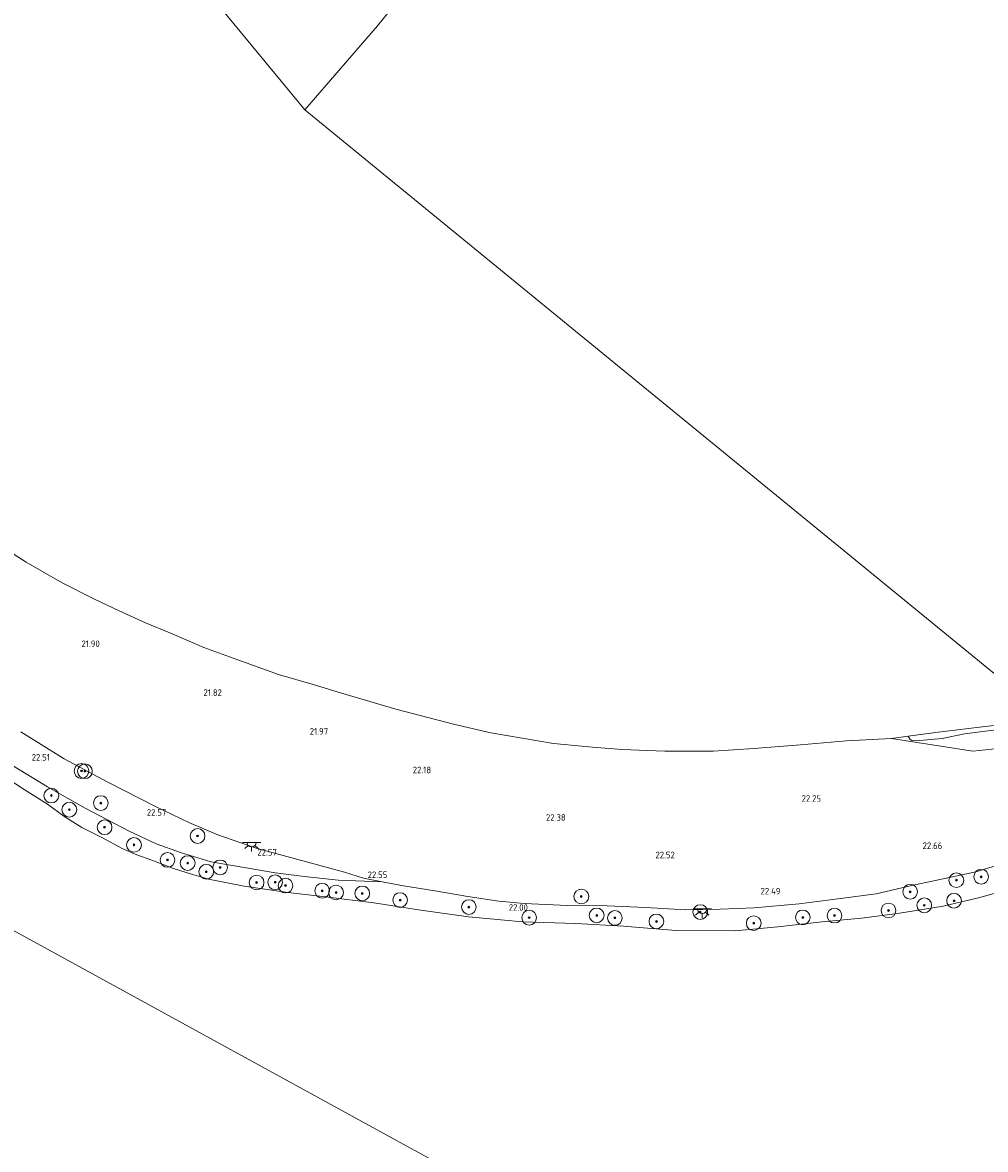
# Model space of a CAD drawing. Header units: metres. Extents: x 185049 to 189876, y 349292 to 352302.
# Tile 202 of 256: x 189104 to 189366, y 350992 to 351298. Entities that reach past the tile are written whole.
import ezdxf
from ezdxf.enums import TextEntityAlignment as Align

# ---------------------------------------------------------------- set-up
doc = ezdxf.new("R2010")
doc.units = ezdxf.units.M
for name, color, linetype, lineweight in [('B-WE-GR-BOOM-S', 90, 'Continuous', 25), ('B-WE-GR-GRAS-GV', 60, 'Continuous', 13), ('B-WE-GW-TALUD_KRUIN-G', 90, 'Continuous', 18), ('B-WE-KL-ET_LS_OV_LICHTPUNT-S', 190, 'Continuous', 25), ('B-WE-OB-BEKLEDING_STEEN-GV', 30, 'Continuous', 18), ('B-WE-OB-OEVERVOORZIENING-G', 7, 'Continuous', 18), ('B-WE-OG-WATER_POEL-GV', 7, 'Continuous', 18), ('B-WE-OG-WATER_RIVIER-GV', 130, 'Continuous', 18), ('X-XX-AL-HOOGTELABEL-S', 7, 'Continuous', 25)]:
    doc.layers.add(name, color=color, linetype=linetype, lineweight=lineweight)
doc.styles.add('NLCS-ISO-ANNOTATIVE-T18', font='NLCS-ISO.ttf', dxfattribs={"height": 1.8})

# ---------------------------------------------------------------- blocks, each defined once
blk = doc.blocks.new('SAL-HOOGTELABEL-SO')
at = {"color": 0, "linetype": 'ByBlock', "lineweight": -2, "style": 'NLCS-ISO-ANNOTATIVE-T18'}
blk.add_attdef('HOOGTE', text='', height=1.8, dxfattribs=at).set_placement((2.79, 0), align=Align.RIGHT)
blk = doc.blocks.new('SGR-BOOM_01-SO')
at = {"linetype": 'ByBlock', "lineweight": 18}
h = blk.add_hatch(color=0, dxfattribs=at)
h.dxf.hatch_style = 1
edge = h.paths.add_edge_path()
edge.add_arc((0, 0), 0.25, 0, 360)
at = {"color": 0, "linetype": 'ByBlock', "lineweight": 18}
for radius in [2, 0.25]:
    blk.add_circle((0, 0), radius, dxfattribs=at)
blk = doc.blocks.new('SKL-ET_OV_LICHTPUNT-SO')
at = {"color": 0, "linetype": 'ByBlock', "lineweight": 18}
for points in [[(-1.25, 0), (-2.5, 0)], [(1.25, 0), (2.5, 0)], [(-0.92, -0.85), (-1.83, -1.7)], [(0, -1.25), (0, -2.5)], [(0.92, -0.85), (1.83, -1.7)]]:
    blk.add_lwpolyline(points, dxfattribs=at)
blk.add_lwpolyline([(0, 0), (1.25, 0, -1), (-1.25, 0)], format="xyb", close=True, dxfattribs=at)

msp = doc.modelspace()

# ---------------------------------------------------------------- linework, layer by layer
at = {"layer": 'B-WE-GR-GRAS-GV'}
for points in [[(189096.558, 351156.609, 20.881), (189104.911, 351151.299, 20.881), (189114.735, 351145.635, 20.881), (189123.335, 351141.292, 20.881), (189130.212, 351138.086, 20.881), (189137.398, 351134.816, 20.881), (189143.976, 351132.041, 20.881), (189153.237, 351128.053, 20.881), (189159.242, 351125.95, 20.881), (189173.514, 351120.772, 20.881), (189182.933, 351118.035, 20.881), (189190.362, 351115.77, 20.881), (189205.46, 351111.353, 20.881), (189221.156, 351107.238, 20.881), (189231.238, 351104.923, 20.881), (189248.336, 351102.024, 20.881), (189258.905, 351100.951, 20.881), (189266.993, 351100.373, 20.881), (189278.564, 351099.855, 20.881), (189291.666, 351099.862, 20.881), (189302.736, 351100.588, 20.881), (189315.457, 351101.598, 20.881), (189327.994, 351102.724, 20.881), (189340.153, 351103.365, 20.881), (189362.259, 351099.888, 22.11), (189389.804, 351102.826, 22.118)], [(189373.403, 351070.279, 22.58), (189363.144, 351067.061, 22.58), (189345.707, 351063.341, 22.516), (189336.057, 351061.123, 22.512), (189326.347, 351059.867, 22.504), (189315.095, 351058.414, 22.536), (189302.816, 351057.327, 22.528), (189293.615, 351056.972, 22.516), (189284.31, 351056.711, 22.512), (189273.338, 351057.348, 22.528), (189262.89, 351057.825, 22.588), (189252.084, 351057.932, 22.592), (189240.327, 351058.437, 22.568), (189233.464, 351059.071, 22.568), (189225.003, 351060.413, 22.576), (189216.037, 351061.951, 22.56), (189207.564, 351063.317, 22.532), (189201.754, 351064.323, 22.532), (189196.693, 351065.339, 22.536), (189191.479, 351066.982, 22.54), (189183.138, 351069.254, 22.516), (189176.809, 351071.02, 22.544), (189167.426, 351073.498, 22.544), (189157.05, 351077.145, 22.536), (189149.125, 351080.472, 22.556), (189140.084, 351084.836, 22.556), (189127.102, 351091.514, 22.56), (189115.241, 351097.855, 22.576), (189103.47, 351105.185, 22.556)]]:
    msp.add_polyline3d(points, dxfattribs=at)
msp.add_polyline3d([(189389.804, 351102.826, 22.118), (189362.259, 351099.888, 22.11), (189340.153, 351103.365, 20.881), (189344.675, 351103.958, 20.925), (189345.229, 351103.083, 21.215), (189345.692, 351102.801, 21.275), (189346.827, 351102.709, 21.295), (189353.966, 351103.308, 21.359), (189360.049, 351104.575, 21.402), (189366.491, 351105.41, 21.398), (189378.332, 351106.771, 21.379), (189384.987, 351107.35, 21.371)], close=True, dxfattribs=at)
at = {"layer": 'B-WE-GW-TALUD_KRUIN-G'}
for points in [[(189340.153, 351103.365, 20.881), (189362.259, 351099.888, 22.11), (189389.804, 351102.826, 22.118)], [(189373.403, 351070.279, 22.58), (189363.144, 351067.061, 22.58), (189345.707, 351063.341, 22.516), (189336.057, 351061.123, 22.512), (189326.347, 351059.867, 22.504), (189315.095, 351058.414, 22.536), (189302.816, 351057.327, 22.528), (189293.615, 351056.972, 22.516), (189284.31, 351056.711, 22.512), (189273.338, 351057.348, 22.528), (189262.89, 351057.825, 22.588), (189252.084, 351057.932, 22.592), (189240.327, 351058.437, 22.568), (189233.464, 351059.071, 22.568), (189225.003, 351060.413, 22.576), (189216.037, 351061.951, 22.56), (189207.564, 351063.317, 22.532), (189201.754, 351064.323, 22.532), (189189.796, 351064.864, 22.504), (189180.569, 351065.848, 22.393), (189172.639, 351066.848, 22.27), (189164.735, 351068.129, 22.182), (189155.101, 351069.789, 22.138), (189146.902, 351072.319, 22.043), (189140.317, 351074.739, 21.979), (189132.924, 351078.186, 21.971), (189120.994, 351084.374, 22.043), (189110.74, 351090.229, 22.067), (189101.201, 351095.993, 22.099)]]:
    msp.add_polyline3d(points, dxfattribs=at)
at = {"layer": 'B-WE-OB-BEKLEDING_STEEN-GV'}
msp.add_polyline3d([(189353.966, 351103.308, 21.359), (189346.827, 351102.709, 21.295), (189345.692, 351102.801, 21.275), (189345.229, 351103.083, 21.215), (189344.675, 351103.958, 20.925), (189352.128, 351104.934, 20.881), (189364.125, 351106.415, 20.881), (189377.501, 351107.987, 20.881), (189383.544, 351108.398, 20.924), (189384.987, 351107.35, 21.371), (189378.332, 351106.771, 21.379), (189366.491, 351105.41, 21.398), (189360.049, 351104.575, 21.402)], close=True, dxfattribs=at)
for points in [[(189103.47, 351105.185, 22.556), (189115.241, 351097.855, 22.576), (189127.102, 351091.514, 22.56), (189140.084, 351084.836, 22.556), (189149.125, 351080.472, 22.556), (189157.05, 351077.145, 22.536), (189167.426, 351073.498, 22.544), (189176.809, 351071.02, 22.544), (189183.138, 351069.254, 22.516), (189191.479, 351066.982, 22.54), (189196.693, 351065.339, 22.536), (189201.754, 351064.323, 22.532), (189189.796, 351064.864, 22.504), (189180.569, 351065.848, 22.393), (189172.639, 351066.848, 22.27), (189164.735, 351068.129, 22.182), (189155.101, 351069.789, 22.138), (189146.902, 351072.319, 22.043), (189140.317, 351074.739, 21.979), (189132.924, 351078.186, 21.971), (189120.994, 351084.374, 22.043), (189110.74, 351090.229, 22.067), (189101.201, 351095.993, 22.099)], [(189101.201, 351095.993, 22.099), (189110.74, 351090.229, 22.067), (189120.994, 351084.374, 22.043), (189132.924, 351078.186, 21.971), (189140.317, 351074.739, 21.979), (189146.902, 351072.319, 22.043), (189155.101, 351069.789, 22.138), (189164.735, 351068.129, 22.182), (189172.639, 351066.848, 22.27), (189180.569, 351065.848, 22.393), (189189.796, 351064.864, 22.504), (189201.754, 351064.323, 22.532), (189207.564, 351063.317, 22.532), (189216.037, 351061.951, 22.56), (189225.003, 351060.413, 22.576), (189233.464, 351059.071, 22.568), (189240.327, 351058.437, 22.568), (189252.084, 351057.932, 22.592), (189262.89, 351057.825, 22.588), (189273.338, 351057.348, 22.528), (189284.31, 351056.711, 22.512), (189293.615, 351056.972, 22.516), (189302.816, 351057.327, 22.528), (189315.095, 351058.414, 22.536), (189326.347, 351059.867, 22.504), (189336.057, 351061.123, 22.512), (189345.707, 351063.341, 22.516), (189363.144, 351067.061, 22.58), (189373.403, 351070.279, 22.58)], [(189375.22, 351063.22, 20.81), (189363.857, 351060.035, 20.81), (189354.206, 351057.713, 20.81), (189341.838, 351055.78, 20.81), (189332.031, 351054.515, 20.81), (189321.315, 351053.487, 20.81), (189309.278, 351052.115, 20.81), (189297.68, 351051.03, 20.81), (189281.589, 351051.169, 20.81), (189267.29, 351052.335, 20.81), (189254.332, 351053.007, 20.81), (189239.83, 351053.496, 20.81), (189225.175, 351054.866, 20.81), (189211.606, 351056.726, 20.81), (189199.457, 351058.649, 20.81), (189186.361, 351060.308, 20.81), (189176.047, 351061.486, 20.81), (189164.21, 351063.193, 20.81), (189154.523, 351065.1, 20.81), (189148.462, 351066.872, 20.81), (189144.735, 351068.053, 20.81), (189139.07, 351070.241, 20.81), (189135.057, 351071.729, 20.81), (189131.008, 351073.401, 20.81), (189125.656, 351076.289, 20.81), (189120.1, 351079.178, 20.81), (189115.172, 351082.255, 20.81), (189110.71, 351085.532, 20.81), (189104.438, 351089.502, 20.81), (189099.688, 351092.549, 20.81)]]:
    msp.add_polyline3d(points, dxfattribs=at)
at = {"layer": 'B-WE-OB-OEVERVOORZIENING-G'}
msp.add_polyline3d([(189099.688, 351092.549, 20.81), (189104.438, 351089.502, 20.81), (189110.71, 351085.532, 20.81), (189115.172, 351082.255, 20.81), (189120.1, 351079.178, 20.81), (189125.656, 351076.289, 20.81), (189131.008, 351073.401, 20.81), (189135.057, 351071.729, 20.81), (189139.07, 351070.241, 20.81), (189144.735, 351068.053, 20.81), (189148.462, 351066.872, 20.81), (189154.523, 351065.1, 20.81), (189164.21, 351063.193, 20.81), (189176.047, 351061.486, 20.81), (189186.361, 351060.308, 20.81), (189199.457, 351058.649, 20.81), (189211.606, 351056.726, 20.81), (189225.175, 351054.866, 20.81), (189239.83, 351053.496, 20.81), (189254.332, 351053.007, 20.81), (189267.29, 351052.335, 20.81), (189281.589, 351051.169, 20.81), (189297.68, 351051.03, 20.81), (189309.278, 351052.115, 20.81), (189321.315, 351053.487, 20.81), (189332.031, 351054.515, 20.81), (189341.838, 351055.78, 20.81), (189354.206, 351057.713, 20.81), (189363.857, 351060.035, 20.81), (189375.22, 351063.22, 20.81)], dxfattribs=at)
at = {"layer": 'B-WE-OG-WATER_POEL-GV'}
for points in [[(189291.549, 351409.803, 20.791), (189200.429, 351297.139, 20.881), (189180.744, 351274.293, 20.881), (189128.772, 351337.329, 20.897)], [(189383.544, 351108.398, 20.924), (189180.744, 351274.293, 20.881), (189200.429, 351297.139, 20.881), (189291.549, 351409.803, 20.791)], [(189128.772, 351337.329, 20.897), (189180.744, 351274.293, 20.881), (189383.544, 351108.398, 20.924)], [(189377.501, 351107.987, 20.881), (189364.125, 351106.415, 20.881), (189352.128, 351104.934, 20.881), (189344.675, 351103.958, 20.925), (189340.153, 351103.365, 20.881), (189327.994, 351102.724, 20.881), (189315.457, 351101.598, 20.881), (189302.736, 351100.588, 20.881), (189291.666, 351099.862, 20.881), (189278.564, 351099.855, 20.881), (189266.993, 351100.373, 20.881), (189258.905, 351100.951, 20.881), (189248.336, 351102.024, 20.881), (189231.238, 351104.923, 20.881), (189221.156, 351107.238, 20.881), (189205.46, 351111.353, 20.881), (189190.362, 351115.77, 20.881), (189182.933, 351118.035, 20.881), (189173.514, 351120.772, 20.881), (189159.242, 351125.95, 20.881), (189153.237, 351128.053, 20.881), (189143.976, 351132.041, 20.881), (189137.398, 351134.816, 20.881), (189130.212, 351138.086, 20.881), (189123.335, 351141.292, 20.881), (189114.735, 351145.635, 20.881), (189104.911, 351151.299, 20.881), (189096.558, 351156.609, 20.881)]]:
    msp.add_polyline3d(points, dxfattribs=at)
at = {"layer": 'B-WE-OG-WATER_RIVIER-GV'}
for points in [[(189396.476, 350955.707, 20.81), (189361.091, 350947.398, 20.81), (189361.503, 350950.248, 20.81), (189361.368, 350952.966, 20.81), (189359.739, 350956.141, 20.81), (189358.049, 350957.179, 20.81), (189355.631, 350957.486, 20.81), (189353.046, 350957.046, 20.81), (189348.777, 350956.551, 20.81), (189337.677, 350955.13, 20.81), (189325.614, 350953.425, 20.81), (189315.528, 350952.028, 20.81), (189303.28, 350951.252, 20.81), (189284.844, 350950.616, 20.81), (188860.336, 351183.273, 20.832)], [(188860.336, 351183.273, 20.832), (189284.844, 350950.616, 20.81)], [(189099.688, 351092.549, 20.81), (189104.438, 351089.502, 20.81), (189110.71, 351085.532, 20.81), (189115.172, 351082.255, 20.81), (189120.1, 351079.178, 20.81), (189125.656, 351076.289, 20.81), (189131.008, 351073.401, 20.81), (189135.057, 351071.729, 20.81), (189139.07, 351070.241, 20.81), (189144.735, 351068.053, 20.81), (189148.462, 351066.872, 20.81), (189154.523, 351065.1, 20.81), (189164.21, 351063.193, 20.81), (189176.047, 351061.486, 20.81), (189186.361, 351060.308, 20.81), (189199.457, 351058.649, 20.81), (189211.606, 351056.726, 20.81), (189225.175, 351054.866, 20.81), (189239.83, 351053.496, 20.81), (189254.332, 351053.007, 20.81), (189267.29, 351052.335, 20.81), (189281.589, 351051.169, 20.81), (189297.68, 351051.03, 20.81), (189309.278, 351052.115, 20.81), (189321.315, 351053.487, 20.81), (189332.031, 351054.515, 20.81), (189341.838, 351055.78, 20.81), (189354.206, 351057.713, 20.81), (189363.857, 351060.035, 20.81), (189375.22, 351063.22, 20.81)]]:
    msp.add_polyline3d(points, dxfattribs=at)

# ---------------------------------------------------------------- block references
at = {"layer": 'B-WE-GR-BOOM-S'}
for p in [(189119.979, 351094.509, 22.591), (189120.921, 351094.43, 22.538), (189111.787, 351087.821, 21.685), (189125.235, 351085.798, 22.433), (189116.681, 351083.995, 21.608), (189126.254, 351079.206, 21.31), (189151.542, 351076.833, 22.415), (189134.257, 351074.418, 20.994), (189143.374, 351070.323, 21.531), (189148.851, 351069.472, 21.626), (189153.913, 351067.114, 21.677), (189157.689, 351068.298, 21.741), (189167.598, 351064.184, 21.412), (189172.625, 351064.249, 21.792), (189357.817, 351064.806, 22.433), (189364.565, 351065.746, 22.293), (189175.454, 351063.332, 21.713), (189185.419, 351061.936, 21.95), (189189.184, 351061.461, 21.152), (189196.324, 351061.224, 21.45), (189345.261, 351061.669, 22.24), (189206.604, 351059.418, 21.205), (189225.298, 351057.495, 22.105), (189255.861, 351060.38, 22.369), (189349.105, 351057.981, 21.415), (189357.188, 351059.235, 21.345), (189241.679, 351054.625, 21.047), (189260.041, 351055.25, 21.45), (189264.985, 351054.542, 21.31), (189288.19, 351056.137, 22.479), (189316.069, 351054.691, 21.31), (189324.685, 351055.195, 21.643), (189339.375, 351056.57, 21.257), (189276.284, 351053.599, 21.135), (189302.729, 351053.124, 21.45)]:
    msp.add_blockref('SGR-BOOM_01-SO', p, dxfattribs=at)
at = {"layer": 'B-WE-KL-ET_LS_OV_LICHTPUNT-S'}
for p in [(189166.221, 351075.1, 22.39), (189288.73, 351057.011, 22.539)]:
    msp.add_blockref('SKL-ET_OV_LICHTPUNT-SO', p, dxfattribs=at)
at = {"layer": 'X-XX-AL-HOOGTELABEL-S'}
for p, values in [((189122.169, 351128.2, 21.904), {'HOOGTE': '21.90'}), ((189155.374, 351114.936, 21.824), {'HOOGTE': '21.82'}), ((189184.245, 351104.374, 21.967), {'HOOGTE': '21.97'}), ((189108.62, 351097.336, 22.508), {'HOOGTE': '22.51'}), ((189212.248, 351093.882, 22.182), {'HOOGTE': '22.18'}), ((189318.235, 351086.125, 22.254), {'HOOGTE': '22.25'}), ((189140.242, 351082.339, 22.568), {'HOOGTE': '22.57'}), ((189248.814, 351080.969, 22.377), {'HOOGTE': '22.38'}), ((189351.197, 351073.294, 22.655), {'HOOGTE': '22.66'}), ((189170.316, 351071.513, 22.568), {'HOOGTE': '22.57'}), ((189278.491, 351070.77, 22.516), {'HOOGTE': '22.52'}), ((189200.34, 351065.385, 22.552), {'HOOGTE': '22.55'}), ((189307.211, 351060.931, 22.492), {'HOOGTE': '22.49'}), ((189238.547, 351056.494, 21.995), {'HOOGTE': '22.00'})]:
    msp.add_blockref('SAL-HOOGTELABEL-SO', p, dxfattribs=at).add_auto_attribs(values)

doc.saveas('drawing.dxf')
